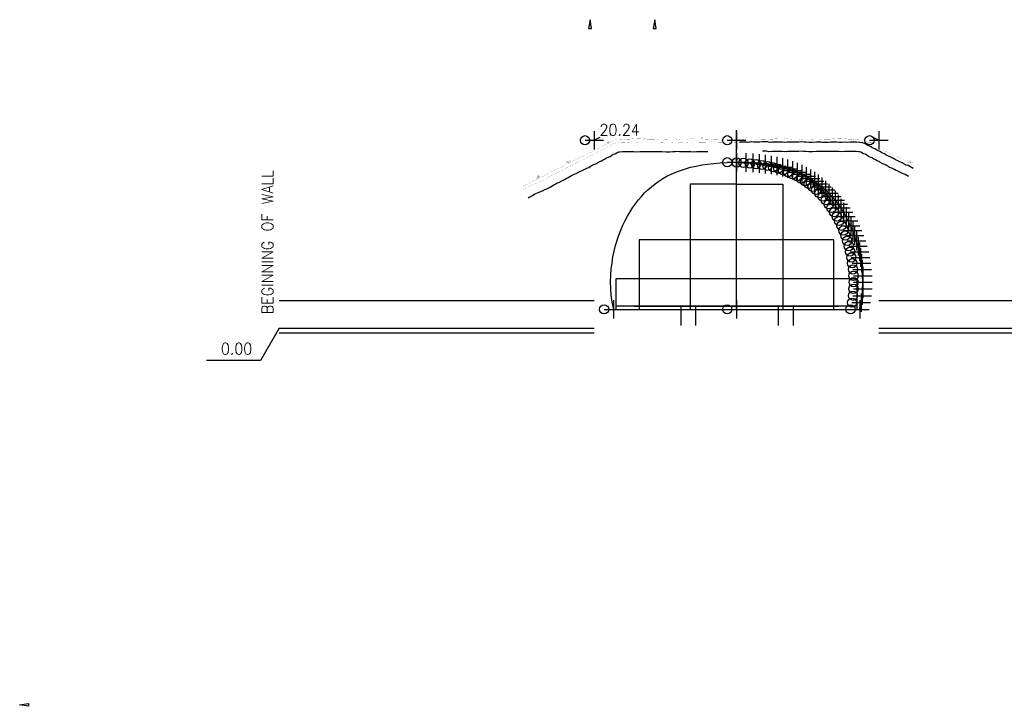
# Model space of a CAD drawing. Extents: x -16 to 1164, y -18 to 483.
# Tile 9 of 15: x 12 to 118, y 124 to 198. Entities that reach past the tile are written whole.
import ezdxf

# ---------------------------------------------------------------- set-up
doc = ezdxf.new("R2010")
doc.units = 0
doc.header["$MEASUREMENT"] = 0
for name, color, linetype in [('27', 7, 'CONTINUOUS'), ('ARC-CENT', 1, 'CONTINUOUS'), ('ARC-CONST', 1, 'CONTINUOUS'), ('ARC-GRD', 1, 'CONTINUOUS'), ('ARC-PTS', 1, 'CONTINUOUS'), ('ARC-SOIL', 1, 'CONTINUOUS'), ('DWG-LINES', 7, 'CONTINUOUS'), ('FILENAME', 1, 'CONTINUOUS'), ('FOOTING', 7, 'CONTINUOUS'), ('POINTS', 1, 'CONTINUOUS'), ('TRASH', 1, 'CONTINUOUS'), ('TUBES', 1, 'CONTINUOUS'), ('WELDS', 1, 'CONTINUOUS')]:
    doc.layers.add(name, color=color, linetype=linetype)
doc.styles.add('TXT_SHX', font='txt.shx')

# ---------------------------------------------------------------- blocks, each defined once
blk = doc.blocks.new('2FL')
at = {"layer": '27', "color": 6, "linetype": 'CONTINUOUS'}
for p, q in [((-0.8, 0.4), (-0.5, 0.7)), ((-0.8, 0), (-0.6, 0.2)), ((-0.8, -0.2), (-0.6, 0)), ((-0.7, 0.6), (-0.4, 0.9)), ((-0.6, 0.2), (-0.4, 0.4)), ((-0.6, 0), (-0.4, 0.2)), ((-0.6, 0), (-0.6, 0)), ((-0.5, 1.3), (-0.1, 1.6)), ((-0.5, 0.7), (-0.2, 1)), ((-0.4, 0.9), (0.3, 1.7)), ((-0.3, 3.2), (-0.2, 3.2)), ((-0.3, 3), (-0.1, 3.2)), ((-0.3, 2.6), (-0.1, 2.8)), ((-0.3, 2.5), (-0.1, 2.6)), ((-0.3, 2.1), (-0.2, 2.2)), ((-0.3, 1.9), (-0.1, 2.1)), ((-0.3, 1.6), (-0.1, 1.8)), ((-0.2, 2.2), (-0.1, 2.3)), ((0.1, 3.1), (0.3, 3.2)), ((0.1, 2.9), (0.3, 3.1)), ((0.1, 2.5), (0.3, 2.7)), ((0.1, 2.4), (0.3, 2.6)), ((0.1, 2), (0.3, 2.2)), ((0.1, 1.8), (0.3, 2)), ((-0.8, -0.5), (-0.6, -0.3)), ((-0.7, -0.6), (-0.6, -0.5)), ((-0.6, -0.3), (-0.4, -0.1)), ((-0.6, -0.5), (-0.4, -0.3)), ((-0.6, -0.9), (-0.5, -0.7)), ((-0.6, -1), (-0.4, -0.9)), ((-0.5, -0.7), (-0.3, -0.6)), ((-0.5, -1.2), (-0.3, -1.1)), ((-0.4, -0.9), (-0.3, -0.7)), ((-0.4, -1.3), (-0.3, -1.2)), ((-0.3, -1.1), (-0.2, -1)), ((-0.3, -1.2), (-0.1, -1.1)), ((-0.3, -1.6), (-0.1, -1.4)), ((-0.3, -1.8), (-0.1, -1.6)), ((-0.3, -2.1), (-0.1, -2)), ((-0.3, -2.3), (-0.1, -2.1)), ((-0.3, -2.7), (-0.1, -2.5)), ((-0.3, -2.8), (-0.1, -2.7)), ((-0.3, -3.2), (-0.1, -3)), ((-0.2, -3.2), (-0.1, -3.2)), ((-0.1, -1.4), (0, -1.3)), ((0, -1.5), (0.1, -1.4)), ((0.1, -1.7), (0.3, -1.5)), ((0.1, -1.9), (0.3, -1.7)), ((0.1, -2.2), (0.3, -2)), ((0.1, -2.4), (0.3, -2.2)), ((0.1, -2.8), (0.3, -2.6)), ((0.1, -2.9), (0.3, -2.8)), ((0.2, -3.2), (0.3, -3.1))]:
    blk.add_line(p, q, dxfattribs=at)
at = {"layer": 'DWG-LINES', "color": 1, "linetype": 'CONTINUOUS', "const_width": 0.00984}
blk.add_lwpolyline([(-0.1, -1.4), (-0.1, -3.2), (-0.3, -3.2), (-0.3, -1.5, -0.342997), (-0.3, 1.5), (-0.3, 3.2), (-0.1, 3.2), (-0.1, 1.4)], format="xyb", dxfattribs=at)
blk.add_lwpolyline([(0.1, -3.2), (0.1, -1.6, -0.454859), (0.1, 1.6), (0.1, 3.2), (0.3, 3.2), (0.3, 1.6, 0.480384), (0.3, -1.6), (0.3, -3.2)], format="xyb", close=True, dxfattribs=at)
at = {"layer": 'FOOTING', "color": 253, "linetype": 'CONTINUOUS'}
for p, q in [((-0.1, 3.2), (-0.9, 4)), ((0.1, 3.2), (0.9, 4)), ((-0.9, -4), (-0.1, -3.2)), ((0.9, -4), (0.1, -3.2))]:
    blk.add_line(p, q, dxfattribs=at)
blk = doc.blocks.new('2FL0')
at = {"layer": '27', "color": 6, "linetype": 'CONTINUOUS'}
for p, q in [((-0.8, 0.4), (-0.5, 0.7)), ((-0.8, 0), (-0.6, 0.2)), ((-0.8, -0.2), (-0.6, 0)), ((-0.7, 0.6), (-0.4, 0.9)), ((-0.6, 0.2), (-0.4, 0.4)), ((-0.6, 0), (-0.4, 0.2)), ((-0.6, 0), (-0.6, 0)), ((-0.5, 1.3), (-0.1, 1.6)), ((-0.5, 0.7), (-0.2, 1)), ((-0.4, 0.9), (0.3, 1.7)), ((-0.3, 3.2), (-0.2, 3.2)), ((-0.3, 3), (-0.1, 3.2)), ((-0.3, 2.6), (-0.1, 2.8)), ((-0.3, 2.5), (-0.1, 2.6)), ((-0.3, 2.1), (-0.2, 2.2)), ((-0.3, 1.9), (-0.1, 2.1)), ((-0.3, 1.6), (-0.1, 1.8)), ((-0.2, 2.2), (-0.1, 2.3)), ((0.1, 3.1), (0.3, 3.2)), ((0.1, 2.9), (0.3, 3.1)), ((0.1, 2.5), (0.3, 2.7)), ((0.1, 2.4), (0.3, 2.6)), ((0.1, 2), (0.3, 2.2)), ((0.1, 1.8), (0.3, 2)), ((-0.8, -0.5), (-0.6, -0.3)), ((-0.7, -0.6), (-0.6, -0.5)), ((-0.6, -0.3), (-0.4, -0.1)), ((-0.6, -0.5), (-0.4, -0.3)), ((-0.6, -0.9), (-0.5, -0.7)), ((-0.6, -1), (-0.4, -0.9)), ((-0.5, -0.7), (-0.3, -0.6)), ((-0.5, -1.2), (-0.3, -1.1)), ((-0.4, -0.9), (-0.3, -0.7)), ((-0.4, -1.3), (-0.3, -1.2)), ((-0.3, -1.1), (-0.2, -1)), ((-0.3, -1.2), (-0.1, -1.1)), ((-0.3, -1.6), (-0.1, -1.4)), ((-0.3, -1.8), (-0.1, -1.6)), ((-0.3, -2.1), (-0.1, -2)), ((-0.3, -2.3), (-0.1, -2.1)), ((-0.3, -2.7), (-0.1, -2.5)), ((-0.3, -2.8), (-0.1, -2.7)), ((-0.3, -3.2), (-0.1, -3)), ((-0.2, -3.2), (-0.1, -3.2)), ((-0.1, -1.4), (0, -1.3)), ((0, -1.5), (0.1, -1.4)), ((0.1, -1.7), (0.3, -1.5)), ((0.1, -1.9), (0.3, -1.7)), ((0.1, -2.2), (0.3, -2)), ((0.1, -2.4), (0.3, -2.2)), ((0.1, -2.8), (0.3, -2.6)), ((0.1, -2.9), (0.3, -2.8)), ((0.2, -3.2), (0.3, -3.1))]:
    blk.add_line(p, q, dxfattribs=at)
at = {"layer": 'DWG-LINES', "color": 1, "linetype": 'CONTINUOUS', "const_width": 0.00984}
blk.add_lwpolyline([(-0.1, -1.4), (-0.1, -3.2), (-0.3, -3.2), (-0.3, -1.5, -0.342997), (-0.3, 1.5), (-0.3, 3.2), (-0.1, 3.2), (-0.1, 1.4)], format="xyb", dxfattribs=at)
blk.add_lwpolyline([(0.1, -3.2), (0.1, -1.6, -0.454859), (0.1, 1.6), (0.1, 3.2), (0.3, 3.2), (0.3, 1.6, 0.480384), (0.3, -1.6), (0.3, -3.2)], format="xyb", close=True, dxfattribs=at)
at = {"layer": 'FOOTING', "color": 253, "linetype": 'CONTINUOUS'}
for p, q in [((-0.1, 3.2), (-0.9, 4)), ((0.1, 3.2), (0.9, 4)), ((-0.9, -4), (-0.1, -3.2)), ((0.9, -4), (0.1, -3.2))]:
    blk.add_line(p, q, dxfattribs=at)

msp = doc.modelspace()

# ---------------------------------------------------------------- linework, layer by layer
at = {"layer": 'ARC-CENT', "color": 7, "linetype": 'CONTINUOUS'}
msp.add_lwpolyline([(76.29, 167.07), (76.13, 167.85), (76.02, 168.6), (75.97, 169.33), (75.95, 170.05), (75.97, 170.74), (76.02, 171.42), (76.1, 172.08), (76.2, 172.71), (76.33, 173.33), (76.48, 173.93), (76.65, 174.51), (76.84, 175.07), (77.05, 175.61), (77.27, 176.13), (77.51, 176.63), (77.77, 177.12), (78.04, 177.58), (78.32, 178.02), (78.62, 178.45), (78.94, 178.85), (79.26, 179.24), (79.61, 179.61), (79.97, 179.95), (80.34, 180.28), (80.73, 180.59), (81.14, 180.88), (81.57, 181.15), (82.01, 181.4), (82.48, 181.63), (82.96, 181.85), (83.47, 182.04), (84, 182.21), (84.56, 182.37), (85.15, 182.5), (85.76, 182.62), (86.4, 182.72), (87.07, 182.79), (87.77, 182.85), (88.5, 182.89), (89.52, 182.91), (90.54, 182.89), (91.28, 182.85), (91.98, 182.79), (92.65, 182.72), (93.29, 182.62), (93.9, 182.5), (94.49, 182.37), (95.05, 182.21), (95.58, 182.04), (96.09, 181.85), (96.57, 181.63), (97.04, 181.4), (97.48, 181.15), (97.91, 180.88), (98.31, 180.59), (98.7, 180.28), (99.08, 179.95), (99.44, 179.61), (99.78, 179.24), (100.11, 178.85), (100.42, 178.45), (100.72, 178.02), (101.01, 177.58), (101.28, 177.12), (101.53, 176.63), (101.77, 176.13), (102, 175.61), (102.2, 175.07), (102.39, 174.51), (102.56, 173.93), (102.71, 173.33), (102.84, 172.71), (102.95, 172.08), (103.03, 171.42), (103.08, 170.74), (103.1, 170.05), (103.08, 169.33), (103.02, 168.6), (102.92, 167.85), (102.75, 167.07)], dxfattribs=at)
msp.add_lwpolyline([(76.29, 167.07), (76.13, 167.85), (76.02, 168.6), (75.97, 169.33), (75.95, 170.05), (75.97, 170.74), (76.02, 171.42), (76.1, 172.08), (76.2, 172.71), (76.33, 173.33), (76.48, 173.93), (76.65, 174.51), (76.84, 175.07), (77.05, 175.61), (77.27, 176.13), (77.51, 176.63), (77.77, 177.12), (78.04, 177.58), (78.32, 178.02), (78.62, 178.45), (78.94, 178.85), (79.26, 179.24), (79.61, 179.61), (79.97, 179.95), (80.34, 180.28), (80.73, 180.59), (81.14, 180.88), (81.57, 181.15), (82.01, 181.4), (82.48, 181.63), (82.96, 181.85), (83.47, 182.04), (84, 182.21), (84.56, 182.37), (85.15, 182.5), (85.76, 182.62), (86.4, 182.72), (87.07, 182.79), (87.77, 182.85), (88.5, 182.89), (89.52, 182.91), (90.54, 182.89), (91.28, 182.85), (91.98, 182.79), (92.65, 182.72), (93.29, 182.62), (93.9, 182.5), (94.49, 182.37), (95.05, 182.21), (95.58, 182.04), (96.09, 181.85), (96.57, 181.63), (97.04, 181.4), (97.48, 181.15), (97.91, 180.88), (98.31, 180.59), (98.7, 180.28), (99.08, 179.95), (99.44, 179.61), (99.78, 179.24), (100.11, 178.85), (100.42, 178.45), (100.72, 178.02), (101.01, 177.58), (101.28, 177.12), (101.53, 176.63), (101.77, 176.13), (102, 175.61), (102.2, 175.07), (102.39, 174.51), (102.56, 173.93), (102.71, 173.33), (102.84, 172.71), (102.95, 172.08), (103.03, 171.42), (103.08, 170.74), (103.1, 170.05), (103.08, 169.33), (103.02, 168.6), (102.92, 167.85), (102.75, 167.07)], dxfattribs=at)
at = {"layer": 'ARC-CONST', "color": 7, "linetype": 'CONTINUOUS'}
for p, q in [((74.19, 186.28), (74.19, 184.28)), ((74.19, 186.28), (74.19, 184.28)), ((104.86, 186.28), (104.86, 184.28)), ((104.86, 186.28), (104.86, 184.28)), ((73.19, 185.28), (75.19, 185.28)), ((73.19, 185.28), (75.19, 185.28)), ((74.77, 185.57), (74.19, 185.28)), ((74.77, 185.57), (74.19, 185.28)), ((103.86, 185.28), (105.86, 185.28)), ((103.86, 185.28), (105.86, 185.28)), ((104.27, 185.57), (104.86, 185.28)), ((104.27, 185.57), (104.86, 185.28)), ((89.52, 168.07), (89.52, 166.07)), ((89.52, 168.07), (89.52, 166.07)), ((88.52, 167.07), (90.52, 167.07)), ((88.52, 167.07), (90.52, 167.07))]:
    msp.add_line(p, q, dxfattribs=at)
for centre in [(73.19, 185.28), (73.19, 185.28), (103.86, 185.28), (103.86, 185.28), (88.52, 167.07), (88.52, 167.07)]:
    msp.add_circle(centre, 0.5, dxfattribs=at)
at = {"layer": 'ARC-GRD', "color": 253, "linetype": 'CONTINUOUS'}
msp.add_line((89.52, 167.07), (89.52, 186.37), dxfattribs=at)
msp.add_line((89.52, 167.07), (89.52, 186.37), dxfattribs=at)
for points in [[(89.52, 180.57), (84.52, 180.57), (84.52, 167.07)], [(89.52, 180.57), (84.52, 180.57), (84.52, 167.07)], [(89.52, 180.57), (94.52, 180.57), (94.52, 167.07)], [(89.52, 180.57), (94.52, 180.57), (94.52, 167.07)], [(89.52, 167.07), (100.02, 167.07), (100.02, 174.57), (79.02, 174.57), (79.02, 167.07)], [(89.52, 167.07), (100.02, 167.07), (100.02, 174.57), (79.02, 174.57), (79.02, 167.07)], [(89.52, 167.07), (102.52, 167.07), (102.52, 170.35), (76.52, 170.35), (76.52, 167.07)], [(89.52, 167.07), (102.52, 167.07), (102.52, 170.35), (76.52, 170.35), (76.52, 167.07)]]:
    msp.add_lwpolyline(points, dxfattribs=at)
msp.add_lwpolyline([(89.52, 167.07), (102.52, 167.07), (102.52, 167.4), (76.52, 167.4), (76.52, 167.07)], close=True, dxfattribs=at)
msp.add_lwpolyline([(89.52, 167.07), (102.52, 167.07), (102.52, 167.4), (76.52, 167.4), (76.52, 167.07)], close=True, dxfattribs=at)
at = {"layer": 'ARC-PTS', "color": 5, "linetype": 'CONTINUOUS'}
for p, q in [((89.52, 183.91), (89.52, 181.91)), ((89.52, 183.91), (89.52, 181.91)), ((90.53, 183.89), (90.53, 181.89)), ((90.53, 183.89), (90.53, 181.89)), ((91.26, 183.85), (91.26, 181.85)), ((91.26, 183.85), (91.26, 181.85)), ((91.95, 183.79), (91.95, 181.79)), ((91.95, 183.79), (91.95, 181.79)), ((92.62, 183.72), (92.62, 181.72)), ((92.62, 183.72), (92.62, 181.72)), ((93.26, 183.62), (93.26, 181.62)), ((93.26, 183.62), (93.26, 181.62)), ((88.52, 182.91), (90.52, 182.91)), ((88.52, 182.91), (90.52, 182.91)), ((89.53, 182.89), (91.53, 182.89)), ((89.53, 182.89), (91.53, 182.89)), ((90.26, 182.85), (92.26, 182.85)), ((90.26, 182.85), (92.26, 182.85)), ((90.95, 182.79), (92.95, 182.79)), ((90.95, 182.79), (92.95, 182.79)), ((91.62, 182.72), (93.62, 182.72)), ((91.62, 182.72), (93.62, 182.72)), ((92.26, 182.62), (94.26, 182.62)), ((92.26, 182.62), (94.26, 182.62)), ((93.87, 183.51), (93.87, 181.51)), ((93.87, 183.51), (93.87, 181.51)), ((94.46, 183.37), (94.46, 181.37)), ((94.46, 183.37), (94.46, 181.37)), ((95.02, 183.22), (95.02, 181.22)), ((95.02, 183.22), (95.02, 181.22)), ((95.55, 183.04), (95.55, 181.04)), ((95.55, 183.04), (95.55, 181.04)), ((96.07, 182.85), (96.07, 180.85)), ((96.07, 182.85), (96.07, 180.85)), ((96.56, 182.63), (96.56, 180.63)), ((96.56, 182.63), (96.56, 180.63)), ((92.87, 182.51), (94.87, 182.51)), ((92.87, 182.51), (94.87, 182.51)), ((93.46, 182.37), (95.46, 182.37)), ((93.46, 182.37), (95.46, 182.37)), ((94.02, 182.22), (96.02, 182.22)), ((94.02, 182.22), (96.02, 182.22)), ((94.55, 182.04), (96.55, 182.04)), ((94.55, 182.04), (96.55, 182.04)), ((95.07, 181.85), (97.07, 181.85)), ((95.07, 181.85), (97.07, 181.85)), ((95.56, 181.63), (97.56, 181.63)), ((95.56, 181.63), (97.56, 181.63)), ((97.03, 182.4), (97.03, 180.4)), ((97.03, 182.4), (97.03, 180.4)), ((97.48, 182.15), (97.48, 180.15)), ((97.48, 182.15), (97.48, 180.15)), ((97.91, 181.87), (97.91, 179.87)), ((97.91, 181.87), (97.91, 179.87)), ((98.32, 181.58), (98.32, 179.58)), ((98.32, 181.58), (98.32, 179.58)), ((96.03, 181.4), (98.03, 181.4)), ((96.03, 181.4), (98.03, 181.4)), ((96.48, 181.15), (98.48, 181.15)), ((96.48, 181.15), (98.48, 181.15)), ((96.91, 180.87), (98.91, 180.87)), ((96.91, 180.87), (98.91, 180.87)), ((97.32, 180.58), (99.32, 180.58)), ((97.32, 180.58), (99.32, 180.58)), ((98.72, 181.27), (98.72, 179.27)), ((98.72, 181.27), (98.72, 179.27)), ((99.1, 180.93), (99.1, 178.93)), ((99.1, 180.93), (99.1, 178.93)), ((99.46, 180.58), (99.46, 178.58)), ((99.46, 180.58), (99.46, 178.58)), ((97.72, 180.27), (99.72, 180.27)), ((97.72, 180.27), (99.72, 180.27)), ((98.1, 179.93), (100.1, 179.93)), ((98.1, 179.93), (100.1, 179.93)), ((98.46, 179.58), (100.46, 179.58)), ((98.46, 179.58), (100.46, 179.58)), ((99.81, 180.21), (99.81, 178.21)), ((99.81, 180.21), (99.81, 178.21)), ((100.14, 179.82), (100.14, 177.82)), ((100.14, 179.82), (100.14, 177.82)), ((100.46, 179.41), (100.46, 177.41)), ((100.46, 179.41), (100.46, 177.41)), ((98.81, 179.21), (100.81, 179.21)), ((98.81, 179.21), (100.81, 179.21)), ((99.14, 178.82), (101.14, 178.82)), ((99.14, 178.82), (101.14, 178.82)), ((99.46, 178.41), (101.46, 178.41)), ((99.46, 178.41), (101.46, 178.41)), ((100.76, 178.99), (100.76, 176.99)), ((100.76, 178.99), (100.76, 176.99)), ((101.05, 178.54), (101.05, 176.54)), ((101.05, 178.54), (101.05, 176.54)), ((99.76, 177.99), (101.76, 177.99)), ((99.76, 177.99), (101.76, 177.99)), ((100.05, 177.54), (102.05, 177.54)), ((100.05, 177.54), (102.05, 177.54)), ((101.32, 178.07), (101.32, 176.07)), ((101.32, 178.07), (101.32, 176.07)), ((101.58, 177.59), (101.58, 175.59)), ((101.58, 177.59), (101.58, 175.59)), ((100.32, 177.07), (102.32, 177.07)), ((100.32, 177.07), (102.32, 177.07)), ((100.58, 176.59), (102.58, 176.59)), ((100.58, 176.59), (102.58, 176.59)), ((101.82, 177.08), (101.82, 175.08)), ((101.82, 177.08), (101.82, 175.08)), ((102.04, 176.56), (102.04, 174.56)), ((102.04, 176.56), (102.04, 174.56)), ((100.82, 176.08), (102.82, 176.08)), ((100.82, 176.08), (102.82, 176.08)), ((101.04, 175.56), (103.04, 175.56)), ((101.04, 175.56), (103.04, 175.56)), ((102.25, 176.02), (102.25, 174.02)), ((102.25, 176.02), (102.25, 174.02)), ((102.44, 175.46), (102.44, 173.46)), ((102.44, 175.46), (102.44, 173.46)), ((101.25, 175.02), (103.25, 175.02)), ((101.25, 175.02), (103.25, 175.02)), ((101.44, 174.46), (103.44, 174.46)), ((101.44, 174.46), (103.44, 174.46)), ((102.61, 174.88), (102.61, 172.88)), ((102.61, 174.88), (102.61, 172.88)), ((102.76, 174.28), (102.76, 172.28)), ((102.76, 174.28), (102.76, 172.28)), ((101.61, 173.88), (103.61, 173.88)), ((101.61, 173.88), (103.61, 173.88)), ((101.76, 173.28), (103.76, 173.28)), ((101.76, 173.28), (103.76, 173.28)), ((102.89, 173.66), (102.89, 171.66)), ((102.89, 173.66), (102.89, 171.66)), ((102.99, 173.03), (102.99, 171.03)), ((102.99, 173.03), (102.99, 171.03)), ((101.89, 172.66), (103.89, 172.66)), ((101.89, 172.66), (103.89, 172.66)), ((101.99, 172.03), (103.99, 172.03)), ((101.99, 172.03), (103.99, 172.03)), ((103.07, 172.37), (103.07, 170.37)), ((103.07, 172.37), (103.07, 170.37)), ((102.07, 171.37), (104.07, 171.37)), ((102.07, 171.37), (104.07, 171.37)), ((103.12, 171.69), (103.12, 169.69)), ((103.12, 171.69), (103.12, 169.69)), ((103.14, 171), (103.14, 169)), ((103.14, 171), (103.14, 169)), ((102.12, 170.69), (104.12, 170.69)), ((102.12, 170.69), (104.12, 170.69)), ((102.14, 170), (104.14, 170)), ((102.14, 170), (104.14, 170)), ((103.13, 170.28), (103.13, 168.28)), ((103.13, 170.28), (103.13, 168.28)), ((102.13, 169.28), (104.13, 169.28)), ((102.13, 169.28), (104.13, 169.28)), ((102.96, 168.79), (102.96, 166.79)), ((102.96, 168.79), (102.96, 166.79)), ((103.07, 169.54), (103.07, 167.54)), ((103.07, 169.54), (103.07, 167.54)), ((76.24, 168.07), (76.24, 166.07)), ((76.24, 168.07), (76.24, 166.07)), ((101.96, 167.79), (103.96, 167.79)), ((101.96, 167.79), (103.96, 167.79)), ((102.07, 168.54), (104.07, 168.54)), ((102.07, 168.54), (104.07, 168.54)), ((102.81, 168.07), (102.81, 166.07)), ((102.81, 168.07), (102.81, 166.07)), ((102.81, 168.07), (102.81, 166.07)), ((102.81, 168.07), (102.81, 166.07)), ((75.24, 167.07), (77.24, 167.07)), ((75.24, 167.07), (77.24, 167.07)), ((101.81, 167.07), (103.81, 167.07)), ((101.81, 167.07), (103.81, 167.07)), ((101.81, 167.07), (103.81, 167.07)), ((101.81, 167.07), (103.81, 167.07))]:
    msp.add_line(p, q, dxfattribs=at)
at = {"layer": 'ARC-PTS', "color": 7, "linetype": 'CONTINUOUS'}
msp.add_lwpolyline([(89.52, 182.91), (90.54, 182.89), (91.28, 182.85), (91.98, 182.79), (92.65, 182.72), (93.29, 182.62), (93.9, 182.5), (94.49, 182.37), (95.05, 182.21), (95.58, 182.04), (96.09, 181.85), (96.57, 181.63), (97.04, 181.4), (97.48, 181.15), (97.91, 180.88), (98.31, 180.59), (98.7, 180.28), (99.08, 179.95), (99.44, 179.61), (99.78, 179.24), (100.11, 178.85), (100.42, 178.45), (100.72, 178.02), (101.01, 177.58), (101.28, 177.12), (101.53, 176.63), (101.77, 176.13), (102, 175.61), (102.2, 175.07), (102.39, 174.51), (102.56, 173.93), (102.71, 173.33), (102.84, 172.71), (102.95, 172.08), (103.03, 171.42), (103.08, 170.74), (103.1, 170.05), (103.08, 169.33), (103.02, 168.6), (102.92, 167.85), (102.75, 167.07)], dxfattribs=at)
msp.add_lwpolyline([(89.52, 182.91), (90.54, 182.89), (91.28, 182.85), (91.98, 182.79), (92.65, 182.72), (93.29, 182.62), (93.9, 182.5), (94.49, 182.37), (95.05, 182.21), (95.58, 182.04), (96.09, 181.85), (96.57, 181.63), (97.04, 181.4), (97.48, 181.15), (97.91, 180.88), (98.31, 180.59), (98.7, 180.28), (99.08, 179.95), (99.44, 179.61), (99.78, 179.24), (100.11, 178.85), (100.42, 178.45), (100.72, 178.02), (101.01, 177.58), (101.28, 177.12), (101.53, 176.63), (101.77, 176.13), (102, 175.61), (102.2, 175.07), (102.39, 174.51), (102.56, 173.93), (102.71, 173.33), (102.84, 172.71), (102.95, 172.08), (103.03, 171.42), (103.08, 170.74), (103.1, 170.05), (103.08, 169.33), (103.02, 168.6), (102.92, 167.85), (102.75, 167.07)], dxfattribs=at)
at = {"layer": 'ARC-PTS', "color": 5, "linetype": 'CONTINUOUS'}
for centre in [(88.52, 182.91), (88.52, 182.91), (89.53, 182.89), (89.53, 182.89), (90.26, 182.85), (90.26, 182.85), (90.95, 182.79), (90.95, 182.79), (91.62, 182.72), (91.62, 182.72), (92.26, 182.62), (92.26, 182.62), (92.87, 182.51), (92.87, 182.51), (93.46, 182.37), (93.46, 182.37), (94.02, 182.22), (94.02, 182.22), (94.55, 182.04), (94.55, 182.04), (95.07, 181.85), (95.07, 181.85), (95.56, 181.63), (95.56, 181.63), (96.03, 181.4), (96.03, 181.4), (96.48, 181.15), (96.48, 181.15), (96.91, 180.87), (96.91, 180.87), (97.32, 180.58), (97.32, 180.58), (97.72, 180.27), (97.72, 180.27), (98.1, 179.93), (98.1, 179.93), (98.46, 179.58), (98.46, 179.58), (98.81, 179.21), (98.81, 179.21), (99.14, 178.82), (99.14, 178.82), (99.46, 178.41), (99.46, 178.41), (99.76, 177.99), (99.76, 177.99), (100.05, 177.54), (100.05, 177.54), (100.32, 177.07), (100.32, 177.07), (100.58, 176.59), (100.58, 176.59), (100.82, 176.08), (100.82, 176.08), (101.04, 175.56), (101.04, 175.56), (101.25, 175.02), (101.25, 175.02), (101.44, 174.46), (101.44, 174.46), (101.61, 173.88), (101.61, 173.88), (101.76, 173.28), (101.76, 173.28), (101.89, 172.66), (101.89, 172.66), (101.99, 172.03), (101.99, 172.03), (102.07, 171.37), (102.07, 171.37), (102.12, 170.69), (102.12, 170.69), (102.14, 170), (102.14, 170), (102.07, 168.54), (102.07, 168.54), (102.13, 169.28), (102.13, 169.28), (101.96, 167.79), (101.96, 167.79), (75.24, 167.07), (75.24, 167.07), (101.81, 167.07), (101.81, 167.07), (101.81, 167.07), (101.81, 167.07)]:
    msp.add_circle(centre, 0.5, dxfattribs=at)
at = {"layer": 'ARC-SOIL', "color": 234, "linetype": 'CONTINUOUS', "const_width": 0.00984}
for points in [[(66.51, 180.33), (66.77, 180.47), (66.99, 180.56), (67.19, 180.67), (67.39, 180.78), (67.54, 180.87), (67.68, 180.92), (67.86, 180.99), (68.01, 181.06), (68.12, 181.11), (67.94, 181.24), (68.11, 181.19), (68.05, 181.41), (68.11, 181.29), (68.14, 181.52), (68.14, 181.2), (68.32, 181.43), (68.19, 181.17), (68.26, 181.18), (68.51, 181.31), (68.63, 181.37), (68.88, 181.5), (68.95, 181.57), (69.12, 181.66), (69.28, 181.74), (69.45, 181.83), (69.68, 181.96), (69.87, 182.05), (70.1, 182.13), (70.33, 182.28), (70.54, 182.36), (70.69, 182.42), (70.9, 182.53), (71.04, 182.63), (71.24, 182.72), (71.38, 182.82), (71.19, 182.85), (71.35, 182.84), (71.25, 183), (71.36, 182.88), (71.36, 183.15), (71.32, 182.85), (71.51, 183.13), (71.41, 182.89), (71.68, 183.12), (71.45, 182.81), (71.66, 182.89), (71.88, 183.05), (72.12, 183.18), (72.34, 183.32), (72.58, 183.4), (72.8, 183.5), (73.07, 183.63), (73.26, 183.71), (73.29, 183.69), (73.49, 183.81), (73.81, 183.98), (74.04, 184.11), (74.19, 184.2), (74.43, 184.32), (74.66, 184.44), (74.88, 184.54), (75.05, 184.64), (75.23, 184.73), (75.38, 184.8), (75.48, 184.85), (75.61, 184.91), (75.69, 184.95), (75.47, 185.07), (75.63, 185), (75.57, 185.22), (75.69, 184.94), (75.77, 185.19), (75.73, 184.94), (75.86, 185.1), (75.8, 184.98), (75.92, 185.04), (75.99, 185.08), (76.04, 185.1), (76.14, 185.15), (76.23, 185.21), (76.34, 185.25), (76.42, 185.32), (76.56, 185.37), (76.63, 185.39), (76.8, 185.39), (77.02, 185.4), (77.23, 185.41), (77.38, 185.39), (77.5, 185.4), (77.61, 185.41), (77.75, 185.4), (77.96, 185.4), (78.08, 185.41), (78.18, 185.42), (78.31, 185.44), (78.43, 185.43), (78.58, 185.43), (78.77, 185.43), (78.92, 185.44), (79.07, 185.44), (79.24, 185.43), (79.35, 185.42), (79.49, 185.41), (79.58, 185.4), (79.59, 185.4), (79.54, 185.52), (79.63, 185.4), (79.68, 185.56), (79.68, 185.43), (79.78, 185.51), (79.72, 185.42), (79.78, 185.42), (79.93, 185.4), (80.02, 185.37), (80.19, 185.37), (80.28, 185.37), (80.44, 185.37), (80.59, 185.37), (81.02, 185.33), (81.3, 185.35), (81.51, 185.36), (81.74, 185.35), (81.89, 185.37), (82.04, 185.37), (82.22, 185.38), (82.4, 185.38), (82.59, 185.37), (82.85, 185.38), (83.12, 185.36), (83.3, 185.36), (83.54, 185.39), (83.76, 185.38), (83.94, 185.39), (84.11, 185.39), (84.3, 185.41), (84.49, 185.41), (84.62, 185.44), (84.74, 185.42), (84.9, 185.44), (85.02, 185.42), (85.17, 185.42), (85.33, 185.42), (85.48, 185.41), (85.59, 185.42), (85.73, 185.44), (85.86, 185.45), (85.85, 185.45), (85.73, 185.59), (85.83, 185.46), (85.85, 185.56), (85.87, 185.45), (85.92, 185.49), (85.87, 185.47), (85.87, 185.47), (86.03, 185.42), (86.23, 185.4), (86.49, 185.4), (86.5, 185.39), (86.74, 185.42), (87.01, 185.37), (87.35, 185.37), (87.67, 185.35), (87.87, 185.35), (88.01, 185.37), (88.31, 185.38), (88.54, 185.37), (88.62, 185.38), (88.87, 185.38), (89.09, 185.38), (89.39, 185.37), (89.59, 185.35), (89.76, 185.35), (89.9, 185.38)], [(66.51, 180.33), (66.77, 180.47), (66.99, 180.56), (67.19, 180.67), (67.39, 180.78), (67.54, 180.87), (67.68, 180.92), (67.86, 180.99), (68.01, 181.06), (68.12, 181.11), (67.94, 181.24), (68.11, 181.19), (68.05, 181.41), (68.11, 181.29), (68.14, 181.52), (68.14, 181.2), (68.32, 181.43), (68.19, 181.17), (68.26, 181.18), (68.51, 181.31), (68.63, 181.37), (68.88, 181.5), (68.95, 181.57), (69.12, 181.66), (69.28, 181.74), (69.45, 181.83), (69.68, 181.96), (69.87, 182.05), (70.1, 182.13), (70.33, 182.28), (70.54, 182.36), (70.69, 182.42), (70.9, 182.53), (71.04, 182.63), (71.24, 182.72), (71.38, 182.82), (71.19, 182.85), (71.35, 182.84), (71.25, 183), (71.36, 182.88), (71.36, 183.15), (71.32, 182.85), (71.51, 183.13), (71.41, 182.89), (71.68, 183.12), (71.45, 182.81), (71.66, 182.89), (71.88, 183.05), (72.12, 183.18), (72.34, 183.32), (72.58, 183.4), (72.8, 183.5), (73.07, 183.63), (73.26, 183.71), (73.29, 183.69), (73.49, 183.81), (73.81, 183.98), (74.04, 184.11), (74.19, 184.2), (74.43, 184.32), (74.66, 184.44), (74.88, 184.54), (75.05, 184.64), (75.23, 184.73), (75.38, 184.8), (75.48, 184.85), (75.61, 184.91), (75.69, 184.95), (75.47, 185.07), (75.63, 185), (75.57, 185.22), (75.69, 184.94), (75.77, 185.19), (75.73, 184.94), (75.86, 185.1), (75.8, 184.98), (75.92, 185.04), (75.99, 185.08), (76.04, 185.1), (76.14, 185.15), (76.23, 185.21), (76.34, 185.25), (76.42, 185.32), (76.56, 185.37), (76.63, 185.39), (76.8, 185.39), (77.02, 185.4), (77.23, 185.41), (77.38, 185.39), (77.5, 185.4), (77.61, 185.41), (77.75, 185.4), (77.96, 185.4), (78.08, 185.41), (78.18, 185.42), (78.31, 185.44), (78.43, 185.43), (78.58, 185.43), (78.77, 185.43), (78.92, 185.44), (79.07, 185.44), (79.24, 185.43), (79.35, 185.42), (79.49, 185.41), (79.58, 185.4), (79.59, 185.4), (79.54, 185.52), (79.63, 185.4), (79.68, 185.56), (79.68, 185.43), (79.78, 185.51), (79.72, 185.42), (79.78, 185.42), (79.93, 185.4), (80.02, 185.37), (80.19, 185.37), (80.28, 185.37), (80.44, 185.37), (80.59, 185.37), (81.02, 185.33), (81.3, 185.35), (81.51, 185.36), (81.74, 185.35), (81.89, 185.37), (82.04, 185.37), (82.22, 185.38), (82.4, 185.38), (82.59, 185.37), (82.85, 185.38), (83.12, 185.36), (83.3, 185.36), (83.54, 185.39), (83.76, 185.38), (83.94, 185.39), (84.11, 185.39), (84.3, 185.41), (84.49, 185.41), (84.62, 185.44), (84.74, 185.42), (84.9, 185.44), (85.02, 185.42), (85.17, 185.42), (85.33, 185.42), (85.48, 185.41), (85.59, 185.42), (85.73, 185.44), (85.86, 185.45), (85.85, 185.45), (85.73, 185.59), (85.83, 185.46), (85.85, 185.56), (85.87, 185.45), (85.92, 185.49), (85.87, 185.47), (85.87, 185.47), (86.03, 185.42), (86.23, 185.4), (86.49, 185.4), (86.5, 185.39), (86.74, 185.42), (87.01, 185.37), (87.35, 185.37), (87.67, 185.35), (87.87, 185.35), (88.01, 185.37), (88.31, 185.38), (88.54, 185.37), (88.62, 185.38), (88.87, 185.38), (89.09, 185.38), (89.39, 185.37), (89.59, 185.35), (89.76, 185.35), (89.9, 185.38)], [(108.59, 182.63), (108.38, 182.72), (108.25, 182.82), (108.44, 182.85), (108.27, 182.84), (108.37, 183), (108.26, 182.88), (108.26, 183.15), (108.31, 182.85), (108.12, 183.13), (108.21, 182.89), (107.94, 183.12), (108.17, 182.81), (107.96, 182.89), (107.74, 183.05), (107.5, 183.18), (107.28, 183.32), (107.04, 183.4), (106.82, 183.5), (106.55, 183.63), (106.37, 183.71), (106.34, 183.69), (106.14, 183.81), (105.82, 183.98), (105.58, 184.11), (105.43, 184.2), (105.2, 184.32), (104.96, 184.44), (104.75, 184.54), (104.57, 184.64), (104.39, 184.73), (104.25, 184.8), (104.14, 184.85), (104.01, 184.91), (103.93, 184.95), (104.15, 185.07), (104, 185), (104.05, 185.22), (103.93, 184.94), (103.85, 185.19), (103.89, 184.94), (103.76, 185.1), (103.82, 184.98), (103.7, 185.04), (103.64, 185.08), (103.58, 185.1), (103.48, 185.15), (103.4, 185.21), (103.28, 185.25), (103.2, 185.32), (103.06, 185.37), (102.99, 185.39), (102.82, 185.39), (102.6, 185.4), (102.39, 185.41), (102.25, 185.39), (102.13, 185.4), (102.02, 185.41), (101.88, 185.4), (101.66, 185.4), (101.54, 185.41), (101.44, 185.42), (101.32, 185.44), (101.19, 185.43), (101.05, 185.43), (100.85, 185.43), (100.7, 185.44), (100.55, 185.44), (100.38, 185.43), (100.27, 185.42), (100.13, 185.41), (100.04, 185.4), (100.04, 185.4), (100.09, 185.52), (99.99, 185.4), (99.94, 185.56), (99.95, 185.43), (99.84, 185.51), (99.91, 185.42), (99.84, 185.42), (99.69, 185.4), (99.6, 185.37), (99.44, 185.37), (99.34, 185.37), (99.19, 185.37), (99.03, 185.37), (98.61, 185.33), (98.32, 185.35), (98.11, 185.36), (97.88, 185.35), (97.73, 185.37), (97.58, 185.37), (97.41, 185.38), (97.22, 185.38), (97.03, 185.37), (96.77, 185.38), (96.5, 185.36), (96.33, 185.36), (96.08, 185.39), (95.86, 185.38), (95.69, 185.39), (95.52, 185.39), (95.32, 185.41), (95.13, 185.41), (95, 185.44), (94.88, 185.42), (94.73, 185.44), (94.6, 185.42), (94.45, 185.42), (94.3, 185.42), (94.14, 185.41), (94.03, 185.42), (93.9, 185.44), (93.76, 185.45), (93.77, 185.45), (93.89, 185.59), (93.79, 185.46), (93.77, 185.56), (93.75, 185.45), (93.7, 185.49), (93.75, 185.47), (93.75, 185.47), (93.59, 185.42), (93.39, 185.4), (93.14, 185.4), (93.12, 185.39), (92.88, 185.42), (92.62, 185.37), (92.28, 185.37), (91.96, 185.35), (91.75, 185.35), (91.62, 185.37), (91.31, 185.38), (91.09, 185.37), (91, 185.38), (90.76, 185.38), (90.53, 185.38), (90.23, 185.37), (90.03, 185.35), (89.86, 185.35), (89.72, 185.38)], [(108.59, 182.63), (108.38, 182.72), (108.25, 182.82), (108.44, 182.85), (108.27, 182.84), (108.37, 183), (108.26, 182.88), (108.26, 183.15), (108.31, 182.85), (108.12, 183.13), (108.21, 182.89), (107.94, 183.12), (108.17, 182.81), (107.96, 182.89), (107.74, 183.05), (107.5, 183.18), (107.28, 183.32), (107.04, 183.4), (106.82, 183.5), (106.55, 183.63), (106.37, 183.71), (106.34, 183.69), (106.14, 183.81), (105.82, 183.98), (105.58, 184.11), (105.43, 184.2), (105.2, 184.32), (104.96, 184.44), (104.75, 184.54), (104.57, 184.64), (104.39, 184.73), (104.25, 184.8), (104.14, 184.85), (104.01, 184.91), (103.93, 184.95), (104.15, 185.07), (104, 185), (104.05, 185.22), (103.93, 184.94), (103.85, 185.19), (103.89, 184.94), (103.76, 185.1), (103.82, 184.98), (103.7, 185.04), (103.64, 185.08), (103.58, 185.1), (103.48, 185.15), (103.4, 185.21), (103.28, 185.25), (103.2, 185.32), (103.06, 185.37), (102.99, 185.39), (102.82, 185.39), (102.6, 185.4), (102.39, 185.41), (102.25, 185.39), (102.13, 185.4), (102.02, 185.41), (101.88, 185.4), (101.66, 185.4), (101.54, 185.41), (101.44, 185.42), (101.32, 185.44), (101.19, 185.43), (101.05, 185.43), (100.85, 185.43), (100.7, 185.44), (100.55, 185.44), (100.38, 185.43), (100.27, 185.42), (100.13, 185.41), (100.04, 185.4), (100.04, 185.4), (100.09, 185.52), (99.99, 185.4), (99.94, 185.56), (99.95, 185.43), (99.84, 185.51), (99.91, 185.42), (99.84, 185.42), (99.69, 185.4), (99.6, 185.37), (99.44, 185.37), (99.34, 185.37), (99.19, 185.37), (99.03, 185.37), (98.61, 185.33), (98.32, 185.35), (98.11, 185.36), (97.88, 185.35), (97.73, 185.37), (97.58, 185.37), (97.41, 185.38), (97.22, 185.38), (97.03, 185.37), (96.77, 185.38), (96.5, 185.36), (96.33, 185.36), (96.08, 185.39), (95.86, 185.38), (95.69, 185.39), (95.52, 185.39), (95.32, 185.41), (95.13, 185.41), (95, 185.44), (94.88, 185.42), (94.73, 185.44), (94.6, 185.42), (94.45, 185.42), (94.3, 185.42), (94.14, 185.41), (94.03, 185.42), (93.9, 185.44), (93.76, 185.45), (93.77, 185.45), (93.89, 185.59), (93.79, 185.46), (93.77, 185.56), (93.75, 185.45), (93.7, 185.49), (93.75, 185.47), (93.75, 185.47), (93.59, 185.42), (93.39, 185.4), (93.14, 185.4), (93.12, 185.39), (92.88, 185.42), (92.62, 185.37), (92.28, 185.37), (91.96, 185.35), (91.75, 185.35), (91.62, 185.37), (91.31, 185.38), (91.09, 185.37), (91, 185.38), (90.76, 185.38), (90.53, 185.38), (90.23, 185.37), (90.03, 185.35), (89.86, 185.35), (89.72, 185.38)], [(66.53, 179.93), (66.77, 180.07), (67, 180.19), (67.23, 180.32), (67.43, 180.45), (67.68, 180.54), (67.95, 180.67), (68.21, 180.75), (68.48, 180.92), (68.7, 180.99), (68.99, 181.13), (69.27, 181.32), (69.51, 181.43), (69.75, 181.58), (69.97, 181.67), (70.2, 181.78), (70.48, 181.95), (70.72, 182.06), (70.92, 182.15), (71.26, 182.35), (71.44, 182.44), (71.61, 182.55), (71.83, 182.61), (72.02, 182.72), (72.25, 182.84), (72.44, 182.94), (72.65, 183.03), (72.8, 183.11), (72.96, 183.19), (73.09, 183.24), (73.2, 183.33), (73.42, 183.42), (73.54, 183.49), (73.72, 183.57), (73.91, 183.65), (74.02, 183.71), (74.16, 183.81), (74.33, 183.89), (74.5, 183.96), (74.67, 184.06), (74.81, 184.13), (75.01, 184.26), (75.21, 184.35), (75.4, 184.43), (75.53, 184.52), (75.68, 184.62), (75.84, 184.7), (76.01, 184.76), (76.18, 184.85), (76.32, 184.95), (76.46, 184.98), (76.57, 185.05), (76.62, 185.02), (76.83, 185.05), (77.18, 185.08), (77.68, 185.07), (77.88, 185.08), (78.15, 185.06), (78.45, 185.07), (78.78, 185.04), (79.03, 185.06), (79.31, 185.07), (79.61, 185.07), (79.97, 185.07), (80.22, 185.06), (80.32, 185.06), (80.52, 185.06), (80.84, 185.06), (80.99, 185.07), (81.23, 185.07), (81.49, 185.08), (81.96, 185.05), (82.28, 185.05), (82.58, 185.08), (82.83, 185.09), (83.06, 185.1), (83.39, 185.07), (83.59, 185.08), (83.93, 185.09), (84.3, 185.07), (84.64, 185.07), (84.92, 185.05), (85.16, 185.07), (85.4, 185.07), (85.59, 185.08), (85.82, 185.08), (86.08, 185.08), (86.31, 185.07), (86.53, 185.06), (86.78, 185.12), (87.04, 185.1), (87.31, 185.1), (87.6, 185.08), (87.81, 185.08), (88.01, 185.08), (88.27, 185.07), (88.49, 185.1), (88.64, 185.09), (88.79, 185.07), (88.91, 185.06), (89.02, 185.07), (89.19, 185.07), (89.33, 185.08), (89.59, 185.07), (89.74, 185.07), (89.83, 185.06)], [(66.53, 179.93), (66.77, 180.07), (67, 180.19), (67.23, 180.32), (67.43, 180.45), (67.68, 180.54), (67.95, 180.67), (68.21, 180.75), (68.48, 180.92), (68.7, 180.99), (68.99, 181.13), (69.27, 181.32), (69.51, 181.43), (69.75, 181.58), (69.97, 181.67), (70.2, 181.78), (70.48, 181.95), (70.72, 182.06), (70.92, 182.15), (71.26, 182.35), (71.44, 182.44), (71.61, 182.55), (71.83, 182.61), (72.02, 182.72), (72.25, 182.84), (72.44, 182.94), (72.65, 183.03), (72.8, 183.11), (72.96, 183.19), (73.09, 183.24), (73.2, 183.33), (73.42, 183.42), (73.54, 183.49), (73.72, 183.57), (73.91, 183.65), (74.02, 183.71), (74.16, 183.81), (74.33, 183.89), (74.5, 183.96), (74.67, 184.06), (74.81, 184.13), (75.01, 184.26), (75.21, 184.35), (75.4, 184.43), (75.53, 184.52), (75.68, 184.62), (75.84, 184.7), (76.01, 184.76), (76.18, 184.85), (76.32, 184.95), (76.46, 184.98), (76.57, 185.05), (76.62, 185.02), (76.83, 185.05), (77.18, 185.08), (77.68, 185.07), (77.88, 185.08), (78.15, 185.06), (78.45, 185.07), (78.78, 185.04), (79.03, 185.06), (79.31, 185.07), (79.61, 185.07), (79.97, 185.07), (80.22, 185.06), (80.32, 185.06), (80.52, 185.06), (80.84, 185.06), (80.99, 185.07), (81.23, 185.07), (81.49, 185.08), (81.96, 185.05), (82.28, 185.05), (82.58, 185.08), (82.83, 185.09), (83.06, 185.1), (83.39, 185.07), (83.59, 185.08), (83.93, 185.09), (84.3, 185.07), (84.64, 185.07), (84.92, 185.05), (85.16, 185.07), (85.4, 185.07), (85.59, 185.08), (85.82, 185.08), (86.08, 185.08), (86.31, 185.07), (86.53, 185.06), (86.78, 185.12), (87.04, 185.1), (87.31, 185.1), (87.6, 185.08), (87.81, 185.08), (88.01, 185.08), (88.27, 185.07), (88.49, 185.1), (88.64, 185.09), (88.79, 185.07), (88.91, 185.06), (89.02, 185.07), (89.19, 185.07), (89.33, 185.08), (89.59, 185.07), (89.74, 185.07), (89.83, 185.06)]]:
    msp.add_lwpolyline(points, dxfattribs=at)
at = {"layer": 'ARC-SOIL', "color": 234, "linetype": 'CONTINUOUS'}
for points in [[(108.55, 182.24), (108.37, 182.35), (108.18, 182.44), (108.01, 182.55), (107.79, 182.61), (107.6, 182.72), (107.38, 182.84), (107.19, 182.94), (106.98, 183.03), (106.82, 183.11), (106.66, 183.19), (106.53, 183.24), (106.42, 183.33), (106.21, 183.42), (106.08, 183.49), (105.9, 183.57), (105.71, 183.65), (105.6, 183.71), (105.47, 183.81), (105.29, 183.89), (105.13, 183.96), (104.96, 184.06), (104.82, 184.13), (104.62, 184.26), (104.41, 184.35), (104.23, 184.43), (104.1, 184.52), (103.95, 184.62), (103.78, 184.7), (103.61, 184.76), (103.45, 184.85), (103.31, 184.95), (103.16, 184.98), (103.05, 185.05), (103, 185.02), (102.79, 185.05), (102.44, 185.08), (101.95, 185.07), (101.74, 185.08), (101.48, 185.06), (101.18, 185.07), (100.84, 185.04), (100.6, 185.06), (100.31, 185.07), (100.02, 185.07), (99.65, 185.07), (99.41, 185.06), (99.3, 185.06), (99.1, 185.06), (98.78, 185.06), (98.64, 185.07), (98.39, 185.07), (98.14, 185.08), (97.67, 185.05), (97.34, 185.05), (97.04, 185.08), (96.79, 185.09), (96.57, 185.1), (96.23, 185.07), (96.03, 185.08), (95.7, 185.09), (95.32, 185.07), (94.99, 185.07), (94.71, 185.05), (94.46, 185.07), (94.22, 185.07), (94.03, 185.08), (93.81, 185.08), (93.55, 185.08), (93.32, 185.07), (93.1, 185.06), (92.84, 185.12), (92.59, 185.1), (92.31, 185.1), (92.02, 185.08), (91.81, 185.08), (91.61, 185.08), (91.35, 185.07), (91.13, 185.1), (90.99, 185.09), (90.84, 185.07), (90.71, 185.06), (90.61, 185.07), (90.44, 185.07), (90.29, 185.08), (90.04, 185.07), (89.88, 185.07), (89.8, 185.06)], [(108.55, 182.24), (108.37, 182.35), (108.18, 182.44), (108.01, 182.55), (107.79, 182.61), (107.6, 182.72), (107.38, 182.84), (107.19, 182.94), (106.98, 183.03), (106.82, 183.11), (106.66, 183.19), (106.53, 183.24), (106.42, 183.33), (106.21, 183.42), (106.08, 183.49), (105.9, 183.57), (105.71, 183.65), (105.6, 183.71), (105.47, 183.81), (105.29, 183.89), (105.13, 183.96), (104.96, 184.06), (104.82, 184.13), (104.62, 184.26), (104.41, 184.35), (104.23, 184.43), (104.1, 184.52), (103.95, 184.62), (103.78, 184.7), (103.61, 184.76), (103.45, 184.85), (103.31, 184.95), (103.16, 184.98), (103.05, 185.05), (103, 185.02), (102.79, 185.05), (102.44, 185.08), (101.95, 185.07), (101.74, 185.08), (101.48, 185.06), (101.18, 185.07), (100.84, 185.04), (100.6, 185.06), (100.31, 185.07), (100.02, 185.07), (99.65, 185.07), (99.41, 185.06), (99.3, 185.06), (99.1, 185.06), (98.78, 185.06), (98.64, 185.07), (98.39, 185.07), (98.14, 185.08), (97.67, 185.05), (97.34, 185.05), (97.04, 185.08), (96.79, 185.09), (96.57, 185.1), (96.23, 185.07), (96.03, 185.08), (95.7, 185.09), (95.32, 185.07), (94.99, 185.07), (94.71, 185.05), (94.46, 185.07), (94.22, 185.07), (94.03, 185.08), (93.81, 185.08), (93.55, 185.08), (93.32, 185.07), (93.1, 185.06), (92.84, 185.12), (92.59, 185.1), (92.31, 185.1), (92.02, 185.08), (91.81, 185.08), (91.61, 185.08), (91.35, 185.07), (91.13, 185.1), (90.99, 185.09), (90.84, 185.07), (90.71, 185.06), (90.61, 185.07), (90.44, 185.07), (90.29, 185.08), (90.04, 185.07), (89.88, 185.07), (89.8, 185.06)], [(67.06, 179.07), (67.25, 179.2), (67.47, 179.3), (67.75, 179.46), (67.88, 179.55), (68.08, 179.62), (68.31, 179.74), (68.61, 179.82), (68.91, 180.01), (69.07, 180.06), (69.49, 180.25), (69.77, 180.45), (69.98, 180.55), (70.2, 180.68), (70.37, 180.75), (70.69, 180.9), (70.96, 181.07), (71.14, 181.15), (71.38, 181.26), (71.74, 181.47), (71.94, 181.58), (72.03, 181.63), (72.23, 181.69), (72.5, 181.84), (72.71, 181.95), (72.88, 182.04), (73.08, 182.13), (73.23, 182.21), (73.35, 182.26), (73.61, 182.36), (73.73, 182.46), (73.86, 182.52), (73.99, 182.6), (74.13, 182.66), (74.34, 182.75), (74.54, 182.85), (74.67, 182.94), (74.75, 182.98), (74.95, 183.07), (75.13, 183.17), (75.3, 183.26), (75.49, 183.38), (75.62, 183.44), (75.88, 183.55), (76.07, 183.68), (76.18, 183.75), (76.23, 183.78), (76.42, 183.83), (76.71, 184.01), (76.72, 184.01), (76.84, 184.04), (76.85, 184.04), (76.94, 184.05), (77.21, 184.07), (77.7, 184.06), (77.88, 184.08), (78.13, 184.06), (78.42, 184.07), (78.77, 184.04), (79.08, 184.06), (79.33, 184.07), (79.61, 184.07), (79.95, 184.07), (80.19, 184.06), (80.52, 184.06), (80.89, 184.06), (81.04, 184.07), (81.24, 184.07), (81.47, 184.07), (81.93, 184.05), (82.32, 184.05), (82.65, 184.08), (82.89, 184.09), (83.04, 184.1), (83.37, 184.07), (83.63, 184.08), (83.92, 184.09), (84.28, 184.07), (84.6, 184.07), (84.93, 184.05), (85.2, 184.07), (85.42, 184.07), (85.61, 184.08), (85.82, 184.08), (86.06, 184.08), (86.26, 184.07), (86.42, 184.06)], [(67.06, 179.07), (67.25, 179.2), (67.47, 179.3), (67.75, 179.46), (67.88, 179.55), (68.08, 179.62), (68.31, 179.74), (68.61, 179.82), (68.91, 180.01), (69.07, 180.06), (69.49, 180.25), (69.77, 180.45), (69.98, 180.55), (70.2, 180.68), (70.37, 180.75), (70.69, 180.9), (70.96, 181.07), (71.14, 181.15), (71.38, 181.26), (71.74, 181.47), (71.94, 181.58), (72.03, 181.63), (72.23, 181.69), (72.5, 181.84), (72.71, 181.95), (72.88, 182.04), (73.08, 182.13), (73.23, 182.21), (73.35, 182.26), (73.61, 182.36), (73.73, 182.46), (73.86, 182.52), (73.99, 182.6), (74.13, 182.66), (74.34, 182.75), (74.54, 182.85), (74.67, 182.94), (74.75, 182.98), (74.95, 183.07), (75.13, 183.17), (75.3, 183.26), (75.49, 183.38), (75.62, 183.44), (75.88, 183.55), (76.07, 183.68), (76.18, 183.75), (76.23, 183.78), (76.42, 183.83), (76.71, 184.01), (76.72, 184.01), (76.84, 184.04), (76.85, 184.04), (76.94, 184.05), (77.21, 184.07), (77.7, 184.06), (77.88, 184.08), (78.13, 184.06), (78.42, 184.07), (78.77, 184.04), (79.08, 184.06), (79.33, 184.07), (79.61, 184.07), (79.95, 184.07), (80.19, 184.06), (80.52, 184.06), (80.89, 184.06), (81.04, 184.07), (81.24, 184.07), (81.47, 184.07), (81.93, 184.05), (82.32, 184.05), (82.65, 184.08), (82.89, 184.09), (83.04, 184.1), (83.37, 184.07), (83.63, 184.08), (83.92, 184.09), (84.28, 184.07), (84.6, 184.07), (84.93, 184.05), (85.2, 184.07), (85.42, 184.07), (85.61, 184.08), (85.82, 184.08), (86.06, 184.08), (86.26, 184.07), (86.42, 184.06)], [(108.04, 181.38), (107.89, 181.47), (107.68, 181.58), (107.6, 181.63), (107.4, 181.69), (107.13, 181.84), (106.91, 181.95), (106.74, 182.04), (106.55, 182.13), (106.39, 182.21), (106.27, 182.26), (106.02, 182.36), (105.9, 182.46), (105.77, 182.52), (105.63, 182.6), (105.5, 182.66), (105.28, 182.75), (105.08, 182.85), (104.96, 182.94), (104.87, 182.98), (104.68, 183.07), (104.49, 183.17), (104.32, 183.26), (104.13, 183.38), (104, 183.44), (103.74, 183.55), (103.55, 183.68), (103.44, 183.75), (103.4, 183.78), (103.21, 183.83), (102.91, 184.01), (102.9, 184.01), (102.78, 184.04), (102.78, 184.04), (102.68, 184.05), (102.41, 184.07), (101.93, 184.06), (101.75, 184.08), (101.49, 184.06), (101.2, 184.07), (100.85, 184.04), (100.55, 184.06), (100.29, 184.07), (100.02, 184.07), (99.68, 184.07), (99.43, 184.06), (99.11, 184.06), (98.73, 184.06), (98.58, 184.07), (98.38, 184.07), (98.15, 184.07), (97.69, 184.05), (97.31, 184.05), (96.97, 184.08), (96.74, 184.09), (96.59, 184.1), (96.25, 184.07), (96, 184.08), (95.71, 184.09), (95.35, 184.07), (95.02, 184.07), (94.7, 184.05), (94.42, 184.07), (94.2, 184.07), (94.01, 184.08), (93.81, 184.08), (93.56, 184.08), (93.36, 184.07), (93.01, 184.05), (92.75, 184.11), (92.63, 184.1), (92.36, 184.1), (92.33, 184.1)], [(108.04, 181.38), (107.89, 181.47), (107.68, 181.58), (107.6, 181.63), (107.4, 181.69), (107.13, 181.84), (106.91, 181.95), (106.74, 182.04), (106.55, 182.13), (106.39, 182.21), (106.27, 182.26), (106.02, 182.36), (105.9, 182.46), (105.77, 182.52), (105.63, 182.6), (105.5, 182.66), (105.28, 182.75), (105.08, 182.85), (104.96, 182.94), (104.87, 182.98), (104.68, 183.07), (104.49, 183.17), (104.32, 183.26), (104.13, 183.38), (104, 183.44), (103.74, 183.55), (103.55, 183.68), (103.44, 183.75), (103.4, 183.78), (103.21, 183.83), (102.91, 184.01), (102.9, 184.01), (102.78, 184.04), (102.78, 184.04), (102.68, 184.05), (102.41, 184.07), (101.93, 184.06), (101.75, 184.08), (101.49, 184.06), (101.2, 184.07), (100.85, 184.04), (100.55, 184.06), (100.29, 184.07), (100.02, 184.07), (99.68, 184.07), (99.43, 184.06), (99.11, 184.06), (98.73, 184.06), (98.58, 184.07), (98.38, 184.07), (98.15, 184.07), (97.69, 184.05), (97.31, 184.05), (96.97, 184.08), (96.74, 184.09), (96.59, 184.1), (96.25, 184.07), (96, 184.08), (95.71, 184.09), (95.35, 184.07), (95.02, 184.07), (94.7, 184.05), (94.42, 184.07), (94.2, 184.07), (94.01, 184.08), (93.81, 184.08), (93.56, 184.08), (93.36, 184.07), (93.01, 184.05), (92.75, 184.11), (92.63, 184.1), (92.36, 184.1), (92.33, 184.1)]]:
    msp.add_lwpolyline(points, dxfattribs=at)
at = {"layer": 'FILENAME', "color": 6, "linetype": 'CONTINUOUS'}
for p, q in [((40.22, 168.04), (74.19, 168.04)), ((40.22, 168.04), (74.19, 168.04)), ((104.86, 168.04), (177.72, 168.04)), ((104.86, 168.04), (177.72, 168.04))]:
    msp.add_line(p, q, dxfattribs=at)
at = {"layer": 'POINTS', "color": 5, "linetype": 'CONTINUOUS'}
for p, q in [((89.52, 186.28), (89.52, 184.28)), ((89.52, 186.28), (89.52, 184.28)), ((88.52, 185.28), (90.52, 185.28)), ((88.52, 185.28), (90.52, 185.28))]:
    msp.add_line(p, q, dxfattribs=at)
msp.add_circle((88.52, 185.28), 0.5, dxfattribs=at)
msp.add_circle((88.52, 185.28), 0.5, dxfattribs=at)
at = {"layer": 'TRASH', "color": 3, "linetype": 'CONTINUOUS'}
for p, q in [((78.49, 167.41), (100.56, 167.41)), ((78.49, 167.41), (100.56, 167.41)), ((78.49, 167.07), (100.56, 167.07)), ((78.49, 167.07), (100.56, 167.07)), ((83.56, 165.33), (83.56, 167.37)), ((83.56, 165.33), (83.56, 167.37)), ((85.12, 165.33), (85.12, 167.37)), ((85.12, 165.33), (85.12, 167.37)), ((94.03, 165.33), (94.03, 167.37)), ((94.03, 165.33), (94.03, 167.37)), ((95.65, 165.33), (95.65, 167.37)), ((95.65, 165.33), (95.65, 167.37)), ((40.22, 165.04), (38.22, 161.57)), ((40.22, 165.04), (38.22, 161.57)), ((38.22, 161.57), (32.38, 161.57)), ((38.22, 161.57), (32.38, 161.57))]:
    msp.add_line(p, q, dxfattribs=at)
at = {"layer": 'TUBES', "color": 5, "linetype": 'CONTINUOUS'}
for p, q in [((40.22, 165.04), (74.19, 165.04)), ((40.22, 165.04), (74.19, 165.04)), ((40.22, 164.54), (74.19, 164.54)), ((40.22, 164.54), (74.19, 164.54)), ((104.86, 165.04), (177.72, 165.04)), ((104.86, 165.04), (177.72, 165.04)), ((104.86, 164.54), (177.72, 164.54)), ((104.86, 164.54), (177.72, 164.54))]:
    msp.add_line(p, q, dxfattribs=at)
at = {"layer": 'WELDS', "color": 7, "linetype": 'CONTINUOUS'}
for points in [[(73.57, 197.33), (73.88, 197.33), (73.73, 198.27)], [(80.54, 197.33), (80.85, 197.33), (80.7, 198.27)], [(13.19, 124.62), (13.19, 124.31), (12.25, 124.47)]]:
    msp.add_lwpolyline(points, close=True, dxfattribs=at)

# ---------------------------------------------------------------- block references
at = {"layer": 'TRASH', "linetype": 'CONTINUOUS', "xscale": 0.083333, "yscale": 0.083333, "zscale": 0.083333}
for name in ['2FL', '2FL0']:
    msp.add_blockref(name, (89.53, 182.91), dxfattribs=at)

# ---------------------------------------------------------------- texts
at = {"layer": 'ARC-SOIL', "color": 234, "linetype": 'CONTINUOUS', "style": 'TXT_SHX', "width": 0.9}
msp.add_text('20.24', height=1.25, dxfattribs=at).set_placement((74.75, 185.78))
msp.add_text('20.24', height=1.25, dxfattribs=at).set_placement((74.75, 185.78))
at = {"layer": 'TRASH', "color": 3, "linetype": 'CONTINUOUS', "style": 'TXT_SHX', "width": 0.9}
msp.add_text('  BEGINNING OF WALL', height=1.25, rotation=89.9999, dxfattribs=at).set_placement((39.59, 164.54))
msp.add_text('  BEGINNING OF WALL', height=1.25, rotation=89.9999, dxfattribs=at).set_placement((39.59, 164.54))
msp.add_text(' 0.00', height=1.25, dxfattribs=at).set_placement((32.94, 162.2))
msp.add_text(' 0.00', height=1.25, dxfattribs=at).set_placement((32.94, 162.2))

doc.saveas('drawing.dxf')
